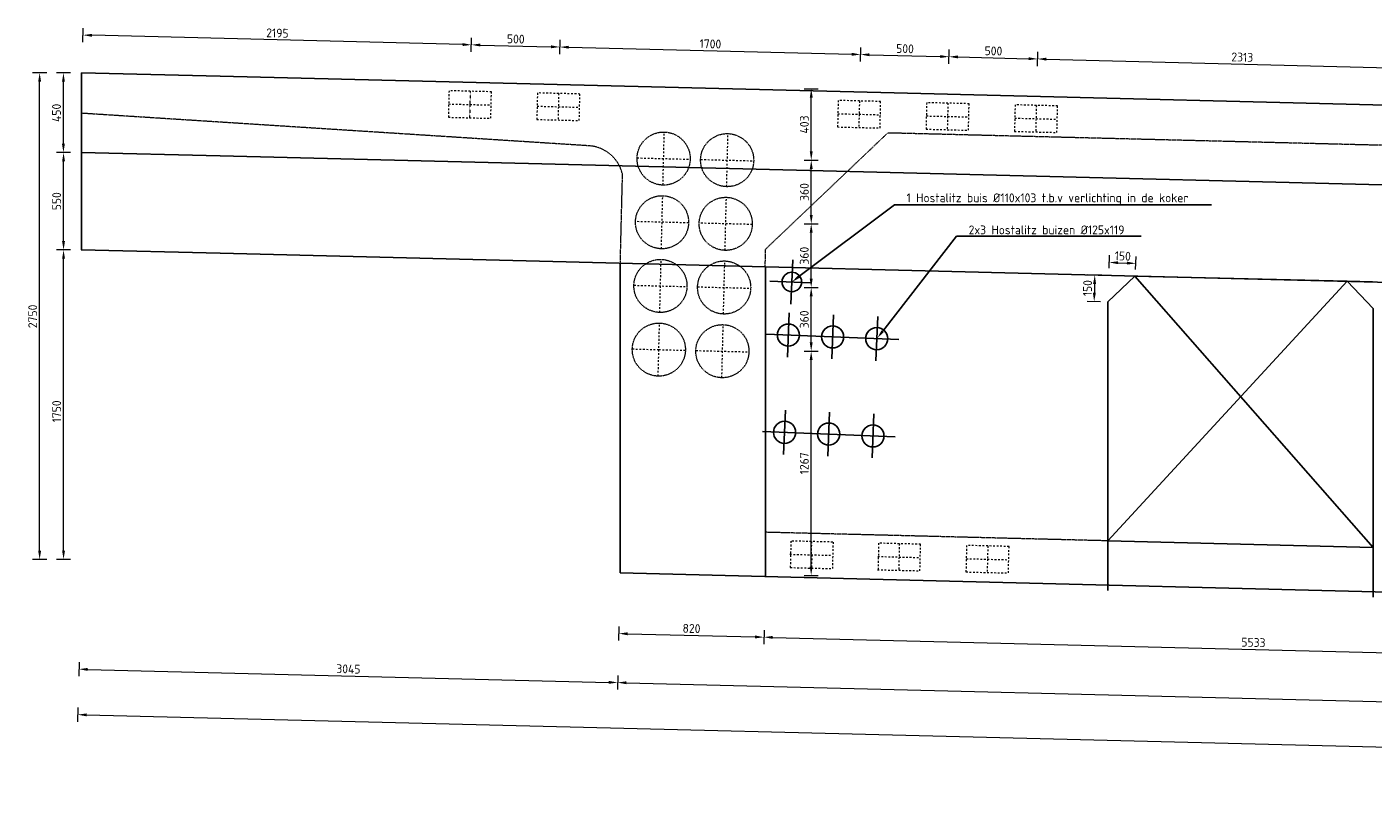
# Model space of a CAD drawing. Header units: millimetres. Extents: x -8028558 to 327273, y -63352 to 83293.
# Tile 172 of 195: x 244276 to 251882, y 22226 to 26629. Entities that reach past the tile are written whole.
import ezdxf
from ezdxf import colors
from ezdxf.entities.mleader import LeaderData, LeaderLine
from ezdxf.math import Vec2, Vec3

# ---------------------------------------------------------------- set-up
doc = ezdxf.new("R2010")
doc.units = ezdxf.units.MM
doc.linetypes.add('NLCS-HIDDEN', pattern=[4, 2, -2])
doc.linetypes.add('ZZ-HIDDEN-SO', pattern=[4, 2, -2])
for name, color, linetype, lineweight in [('B-CO-BC-BETONVORM-GD', 90, 'Continuous', 25), ('B-CO-BC-BETONVORM-GN', 10, 'ZZ-HIDDEN-SO', 13), ('B-CO-BC-BETONVORM-M', 7, 'Continuous', 18), ('B-CO-BC-VOORSPANNING-GN', 190, 'NLCS-HIDDEN', 13), ('X-XX-AL-M', 7, 'Continuous', 18), ('X-XX-AL-VERWIJZING-T25', 7, 'Continuous', 25)]:
    doc.layers.add(name, color=color, linetype=linetype, lineweight=lineweight)
doc.styles.add('NLCS-ISO-MM20-T25', font='NLCS-ISO.ttf', dxfattribs={"height": 50})
doc.dimstyles.new('NLCS-MM20-T25-PIJL_L0_H0', dxfattribs={"dimscale": 20, "dimtxt": 2.5, "dimasz": 2.5, "dimexe": 2, "dimexo": 2, "dimgap": 0.7, "dimtad": 1, "dimdec": 0, "dimzin": 0, "dimdsep": 46, "dimtxsty": 'NLCS-ISO-MM20-T25', "dimcen": 0, "dimdle": 2, "dimclrd": 256, "dimclre": 256, "dimclrt": 256, "dimadec": 0, "dimazin": 0, "dimtfac": 1, "dimtdec": 3, "dimtofl": 0, "dimtmove": 0, "dimatfit": 3, "dimfxl": 2, "dimfxlon": 1, "dimtfillclr": 256, "dimtolj": 1, "dimtzin": 0, "dimlwd": -1, "dimlwe": -1, "dimarcsym": 0})
doc.dimstyles.new('NLCS-MM20-T25-PIJL_L0_H4', dxfattribs={"dimscale": 20, "dimtxt": 2.5, "dimasz": 2.5, "dimexe": 2, "dimexo": 2, "dimgap": 0.7, "dimtad": 1, "dimdec": 0, "dimzin": 0, "dimdsep": 46, "dimtxsty": 'NLCS-ISO-MM20-T25', "dimcen": 0, "dimdle": 2, "dimclrd": 256, "dimclre": 256, "dimclrt": 256, "dimadec": 4, "dimazin": 0, "dimtfac": 1, "dimtdec": 3, "dimtofl": 0, "dimtmove": 0, "dimatfit": 3, "dimfxl": 2, "dimfxlon": 1, "dimtfillclr": 256, "dimtolj": 1, "dimtzin": 0, "dimlwd": -1, "dimlwe": -1, "dimarcsym": 0})

# ---------------------------------------------------------------- blocks, each defined once
blk = doc.blocks.new('*D990')
at = {"layer": 'X-XX-AL-M', "transparency": 16777216}
for p, q in [((248440.9, 23220.6), (248438.9, 23140.7)), ((248489.9, 23179.4), (253921.2, 23044.6)), ((253972.2, 23083.3), (253970.2, 23003.3))]:
    blk.add_line(p, q, dxfattribs=at)
for points in [[(248490.1, 23187.7), (248489.7, 23171.1), (248439.9, 23180.6)], [(253921.4, 23052.9), (253921, 23036.2), (253971.2, 23043.3)]]:
    blk.add_solid(points, dxfattribs=at)
at = {"layer": 'X-XX-AL-M', "transparency": 16777216, "insert": (251206.5, 23151), "char_height": 50, "attachment_point": 5, "rotation": 358.57778, "style": 'NLCS-ISO-MM20-T25'}
blk.add_mtext('\\A1;5533', dxfattribs=at)
blk = doc.blocks.new('*D991')
at = {"layer": 'X-XX-AL-M', "transparency": 16777216}
for p, q in [((247621.2, 23241), (247619.2, 23161)), ((248440.9, 23220.6), (248438.9, 23140.7)), ((247670.1, 23199.8), (248389.9, 23181.9))]:
    blk.add_line(p, q, dxfattribs=at)
for points in [[(247670.4, 23208.1), (247669.9, 23191.4), (247620.2, 23201)], [(248390.1, 23190.2), (248389.7, 23173.5), (248439.9, 23180.6)]]:
    blk.add_solid(points, dxfattribs=at)
at = {"layer": 'X-XX-AL-M', "transparency": 16777216, "insert": (248031, 23229.8), "char_height": 50, "attachment_point": 5, "rotation": 358.57778, "style": 'NLCS-ISO-MM20-T25'}
blk.add_mtext('\\A1;820', dxfattribs=at)
blk = doc.blocks.new('*D1374')
at = {"layer": 'B-CO-BC-BETONVORM-M', "transparency": 16777216}
for p, q in [((248667.6, 26279.5), (248747.6, 26279.5)), ((248707.6, 25926.5), (248707.6, 26229.5)), ((248667.6, 25876.5), (248747.6, 25876.5))]:
    blk.add_line(p, q, dxfattribs=at)
for points in [[(248699.3, 26229.5), (248716, 26229.5), (248707.6, 26279.5)], [(248699.3, 25926.5), (248716, 25926.5), (248707.6, 25876.5)]]:
    blk.add_solid(points, dxfattribs=at)
at = {"layer": 'B-CO-BC-BETONVORM-M', "transparency": 16777216, "insert": (248668.6, 26078), "char_height": 50, "attachment_point": 5, "rotation": 90, "style": 'NLCS-ISO-MM20-T25'}
blk.add_mtext('\\A1;403', dxfattribs=at)
blk = doc.blocks.new('*D1375')
at = {"layer": 'B-CO-BC-BETONVORM-M', "transparency": 16777216}
for p, q in [((248667.6, 25876.5), (248747.6, 25876.5)), ((248707.6, 25566.6), (248707.6, 25826.5)), ((248667.6, 25516.6), (248747.6, 25516.6))]:
    blk.add_line(p, q, dxfattribs=at)
for points in [[(248699.3, 25826.5), (248716, 25826.5), (248707.6, 25876.5)], [(248699.3, 25566.6), (248716, 25566.6), (248707.6, 25516.6)]]:
    blk.add_solid(points, dxfattribs=at)
at = {"layer": 'B-CO-BC-BETONVORM-M', "transparency": 16777216, "insert": (248668.6, 25696.5), "char_height": 50, "attachment_point": 5, "rotation": 90, "style": 'NLCS-ISO-MM20-T25'}
blk.add_mtext('\\A1;360', dxfattribs=at)
blk = doc.blocks.new('*D1376')
at = {"layer": 'B-CO-BC-BETONVORM-M', "transparency": 16777216}
for p, q in [((248667.3, 25516.6), (248747.3, 25516.6)), ((248707.3, 25206.7), (248707.3, 25466.6)), ((248667.3, 25156.7), (248747.3, 25156.7))]:
    blk.add_line(p, q, dxfattribs=at)
for points in [[(248699, 25466.6), (248715.7, 25466.6), (248707.3, 25516.6)], [(248699, 25206.7), (248715.7, 25206.7), (248707.3, 25156.7)]]:
    blk.add_solid(points, dxfattribs=at)
at = {"layer": 'B-CO-BC-BETONVORM-M', "transparency": 16777216, "insert": (248668.3, 25336.6), "char_height": 50, "attachment_point": 5, "rotation": 90, "style": 'NLCS-ISO-MM20-T25'}
blk.add_mtext('\\A1;360', dxfattribs=at)
blk = doc.blocks.new('*D1377')
at = {"layer": 'B-CO-BC-BETONVORM-M', "transparency": 16777216}
for p, q in [((248667.3, 25156.7), (248747.3, 25156.7)), ((248707.3, 24846.8), (248707.3, 25106.7)), ((248667.3, 24796.8), (248747.3, 24796.8))]:
    blk.add_line(p, q, dxfattribs=at)
for points in [[(248699, 25106.7), (248715.7, 25106.7), (248707.3, 25156.7)], [(248699, 24846.8), (248715.7, 24846.8), (248707.3, 24796.8)]]:
    blk.add_solid(points, dxfattribs=at)
at = {"layer": 'B-CO-BC-BETONVORM-M', "transparency": 16777216, "insert": (248668.3, 24976.7), "char_height": 50, "attachment_point": 5, "rotation": 90, "style": 'NLCS-ISO-MM20-T25'}
blk.add_mtext('\\A1;360', dxfattribs=at)
blk = doc.blocks.new('*D1378')
at = {"layer": 'B-CO-BC-BETONVORM-M', "transparency": 16777216}
for p, q in [((248667.2, 24796.8), (248747.2, 24796.8)), ((248707.2, 23579.4), (248707.2, 24746.8)), ((248667.2, 23529.4), (248747.2, 23529.4))]:
    blk.add_line(p, q, dxfattribs=at)
for points in [[(248698.8, 24746.8), (248715.5, 24746.8), (248707.2, 24796.8)], [(248698.8, 23579.4), (248715.5, 23579.4), (248707.2, 23529.4)]]:
    blk.add_solid(points, dxfattribs=at)
at = {"layer": 'B-CO-BC-BETONVORM-M', "transparency": 16777216, "insert": (248668.2, 24163.1), "char_height": 50, "attachment_point": 5, "rotation": 90, "style": 'NLCS-ISO-MM20-T25'}
blk.add_mtext('\\A1;1267', dxfattribs=at)
blk = doc.blocks.new('*D993')
at = {"layer": 'X-XX-AL-M', "transparency": 16777216}
for p, q in [((247614.3, 22964.2), (247612.3, 22884.2)), ((247663.3, 22923), (261085.1, 22589.7)), ((261136.1, 22628.5), (261134.1, 22548.5))]:
    blk.add_line(p, q, dxfattribs=at)
for points in [[(247663.5, 22931.3), (247663.1, 22914.6), (247613.3, 22924.2)], [(261085.3, 22598.1), (261084.9, 22581.4), (261135.1, 22588.5)]]:
    blk.add_solid(points, dxfattribs=at)
at = {"layer": 'X-XX-AL-M', "transparency": 16777216, "insert": (254375.2, 22795.3), "char_height": 50, "attachment_point": 5, "rotation": 358.57778, "style": 'NLCS-ISO-MM20-T25'}
blk.add_mtext('\\A1;13526', dxfattribs=at)
blk = doc.blocks.new('*D994')
at = {"layer": 'X-XX-AL-M', "transparency": 16777216}
for p, q in [((244570.2, 23039.8), (244568.2, 22959.8)), ((244619.2, 22998.5), (247563.3, 22925.4)), ((247614.3, 22964.2), (247612.3, 22884.2))]:
    blk.add_line(p, q, dxfattribs=at)
for points in [[(244619.4, 23006.9), (244619, 22990.2), (244569.2, 22999.8)], [(247563.5, 22933.8), (247563.1, 22917.1), (247613.3, 22924.2)]]:
    blk.add_solid(points, dxfattribs=at)
at = {"layer": 'X-XX-AL-M', "transparency": 16777216, "insert": (246092.2, 23001), "char_height": 50, "attachment_point": 5, "rotation": 358.57778, "style": 'NLCS-ISO-MM20-T25'}
blk.add_mtext('\\A1;3045', dxfattribs=at)
blk = doc.blocks.new('*D1384')
at = {"layer": 'B-CO-BC-BETONVORM-M', "transparency": 16777216}
for p, q in [((244522.6, 25369.5), (244442.6, 25369.5)), ((244482.6, 23669.9), (244482.6, 25319.5)), ((244522.6, 23619.9), (244442.6, 23619.9))]:
    blk.add_line(p, q, dxfattribs=at)
for points in [[(244474.3, 25319.5), (244490.9, 25319.5), (244482.6, 25369.5)], [(244474.3, 23669.9), (244490.9, 23669.9), (244482.6, 23619.9)]]:
    blk.add_solid(points, dxfattribs=at)
at = {"layer": 'B-CO-BC-BETONVORM-M', "transparency": 16777216, "insert": (244443.6, 24456.6), "char_height": 50, "attachment_point": 5, "rotation": 90, "style": 'NLCS-ISO-MM20-T25'}
blk.add_mtext('\\A1;1750', dxfattribs=at)
blk = doc.blocks.new('*D1385')
at = {"layer": 'B-CO-BC-BETONVORM-M', "transparency": 16777216}
for p, q in [((244522.6, 25919.6), (244442.6, 25919.6)), ((244482.6, 25419.4), (244482.6, 25869.6)), ((244522.6, 25369.4), (244442.6, 25369.4))]:
    blk.add_line(p, q, dxfattribs=at)
for points in [[(244474.3, 25869.6), (244490.9, 25869.6), (244482.6, 25919.6)], [(244474.3, 25419.4), (244490.9, 25419.4), (244482.6, 25369.4)]]:
    blk.add_solid(points, dxfattribs=at)
at = {"layer": 'B-CO-BC-BETONVORM-M', "transparency": 16777216, "insert": (244443.6, 25644.2), "char_height": 50, "attachment_point": 5, "rotation": 90, "style": 'NLCS-ISO-MM20-T25'}
blk.add_mtext('\\A1;550', dxfattribs=at)
blk = doc.blocks.new('*D1386')
at = {"layer": 'B-CO-BC-BETONVORM-M', "transparency": 16777216}
for p, q in [((244521.9, 26369.5), (244441.9, 26369.5)), ((244481.9, 25969.6), (244481.9, 26319.5)), ((244521.9, 25919.6), (244441.9, 25919.6))]:
    blk.add_line(p, q, dxfattribs=at)
for points in [[(244473.6, 26319.5), (244490.3, 26319.5), (244481.9, 26369.5)], [(244473.6, 25969.6), (244490.3, 25969.6), (244481.9, 25919.6)]]:
    blk.add_solid(points, dxfattribs=at)
at = {"layer": 'B-CO-BC-BETONVORM-M', "transparency": 16777216, "insert": (244442.9, 26143.7), "char_height": 50, "attachment_point": 5, "rotation": 90, "style": 'NLCS-ISO-MM20-T25'}
blk.add_mtext('\\A1;450', dxfattribs=at)
blk = doc.blocks.new('*D1387')
at = {"layer": 'B-CO-BC-BETONVORM-M', "transparency": 16777216}
for p, q in [((244387.4, 26369.5), (244307.4, 26369.5)), ((244347.4, 23669.9), (244347.4, 26319.5)), ((244387.4, 23619.9), (244307.4, 23619.9))]:
    blk.add_line(p, q, dxfattribs=at)
for points in [[(244339.1, 26319.5), (244355.8, 26319.5), (244347.4, 26369.5)], [(244339.1, 23669.9), (244355.8, 23669.9), (244347.4, 23619.9)]]:
    blk.add_solid(points, dxfattribs=at)
at = {"layer": 'B-CO-BC-BETONVORM-M', "transparency": 16777216, "insert": (244308.4, 24993.5), "char_height": 50, "attachment_point": 5, "rotation": 90, "style": 'NLCS-ISO-MM20-T25'}
blk.add_mtext('\\A1;2750', dxfattribs=at)
blk = doc.blocks.new('*D1392')
at = {"layer": 'B-CO-BC-BETONVORM-M', "transparency": 16777216}
for p, q in [((250390.3, 25265.4), (250393.2, 25338.7)), ((250540.1, 25259.4), (250543.1, 25332.7)), ((250441.6, 25296.8), (250491.5, 25294.8))]:
    blk.add_line(p, q, dxfattribs=at)
for points in [[(250441.9, 25305.1), (250441.2, 25288.4), (250391.6, 25298.7)], [(250491.8, 25303.1), (250491.2, 25286.4), (250541.5, 25292.8)]]:
    blk.add_solid(points, dxfattribs=at)
at = {"layer": 'B-CO-BC-BETONVORM-M', "transparency": 16777216, "insert": (250468.1, 25334.7), "char_height": 50, "attachment_point": 5, "rotation": 357.70939, "style": 'NLCS-ISO-MM20-T25'}
blk.add_mtext('\\A1;150', dxfattribs=at)
blk = doc.blocks.new('*D1393')
at = {"layer": 'B-CO-BC-BETONVORM-M', "transparency": 16777216}
for p, q in [((250349.8, 25226.3), (250269.8, 25228.1)), ((250308.6, 25177.2), (250307.4, 25127.3)), ((250342.7, 25076.5), (250266.3, 25078.3))]:
    blk.add_line(p, q, dxfattribs=at)
for points in [[(250300.3, 25177.4), (250316.9, 25177), (250309.8, 25227.2)], [(250299.1, 25127.5), (250315.8, 25127.1), (250306.3, 25077.3)]]:
    blk.add_solid(points, dxfattribs=at)
at = {"layer": 'B-CO-BC-BETONVORM-M', "transparency": 16777216, "insert": (250269, 25153.2), "char_height": 50, "attachment_point": 5, "rotation": 88.66042, "style": 'NLCS-ISO-MM20-T25'}
blk.add_mtext('\\A1;150', dxfattribs=at)
blk = doc.blocks.new('*D995')
at = {"layer": 'X-XX-AL-M', "transparency": 16777216}
for p, q in [((244563.8, 22782.7), (244561.9, 22702.8)), ((244612.8, 22741.5), (263713, 22267.3)), ((263763.9, 22306), (263761.9, 22226.1))]:
    blk.add_line(p, q, dxfattribs=at)
for points in [[(244613, 22749.8), (244612.6, 22733.2), (244562.9, 22742.7)], [(263713.2, 22275.6), (263712.7, 22259), (263762.9, 22266)]]:
    blk.add_solid(points, dxfattribs=at)
at = {"layer": 'X-XX-AL-M', "transparency": 16777216, "insert": (254163.9, 22543.4), "char_height": 50, "attachment_point": 5, "rotation": 358.57778, "style": 'NLCS-ISO-MM20-T25'}
blk.add_mtext('\\A1;19206', dxfattribs=at)
blk = doc.blocks.new('*D1751')
at = {"layer": 'X-XX-AL-M', "transparency": 16777216}
for p, q in [((246786.2, 26488.3), (246788.2, 26568.3)), ((247286.1, 26475.9), (247288.1, 26555.8)), ((246837.2, 26527.1), (247237.1, 26517.1))]:
    blk.add_line(p, q, dxfattribs=at)
for points in [[(246837.4, 26535.4), (246837, 26518.8), (246787.2, 26528.3)], [(247237.3, 26525.4), (247236.9, 26508.8), (247287.1, 26515.8)]]:
    blk.add_solid(points, dxfattribs=at)
at = {"layer": 'X-XX-AL-M', "transparency": 16777216, "insert": (247038.1, 26561.1), "char_height": 50, "attachment_point": 5, "rotation": 358.56969, "style": 'NLCS-ISO-MM20-T25'}
blk.add_mtext('\\A1;500', dxfattribs=at)
blk = doc.blocks.new('*D1752')
at = {"layer": 'X-XX-AL-M', "transparency": 16777216}
for p, q in [((247286.1, 26475.9), (247288.1, 26555.8)), ((247337, 26514.6), (248936.5, 26474.7)), ((248985.5, 26433.4), (248987.5, 26513.4))]:
    blk.add_line(p, q, dxfattribs=at)
for points in [[(247337.2, 26522.9), (247336.8, 26506.3), (247287.1, 26515.8)], [(248936.7, 26483), (248936.3, 26466.3), (248986.5, 26473.4)]]:
    blk.add_solid(points, dxfattribs=at)
at = {"layer": 'X-XX-AL-M', "transparency": 16777216, "insert": (248137.8, 26533.6), "char_height": 50, "attachment_point": 5, "rotation": 358.56969, "style": 'NLCS-ISO-MM20-T25'}
blk.add_mtext('\\A1;1700', dxfattribs=at)
blk = doc.blocks.new('*D1753')
at = {"layer": 'X-XX-AL-M', "transparency": 16777216}
for p, q in [((248985.5, 26433.4), (248987.5, 26513.4)), ((249036.5, 26472.2), (249436.4, 26462.2)), ((249485.4, 26420.9), (249487.4, 26500.9))]:
    blk.add_line(p, q, dxfattribs=at)
for points in [[(249036.7, 26480.5), (249036.3, 26463.8), (248986.5, 26473.4)], [(249436.6, 26470.5), (249436.2, 26453.9), (249486.4, 26460.9)]]:
    blk.add_solid(points, dxfattribs=at)
at = {"layer": 'X-XX-AL-M', "transparency": 16777216, "insert": (249237.4, 26506.2), "char_height": 50, "attachment_point": 5, "rotation": 358.56969, "style": 'NLCS-ISO-MM20-T25'}
blk.add_mtext('\\A1;500', dxfattribs=at)
blk = doc.blocks.new('*D1754')
at = {"layer": 'X-XX-AL-M', "transparency": 16777216}
for p, q in [((249485.4, 26420.9), (249487.4, 26500.9)), ((249985.2, 26408.5), (249987.2, 26488.4)), ((249536.4, 26459.7), (249936.2, 26449.7))]:
    blk.add_line(p, q, dxfattribs=at)
for points in [[(249536.6, 26468), (249536.1, 26451.4), (249486.4, 26460.9)], [(249936.4, 26458), (249936, 26441.4), (249986.2, 26448.5)]]:
    blk.add_solid(points, dxfattribs=at)
at = {"layer": 'X-XX-AL-M', "transparency": 16777216, "insert": (249737.3, 26493.7), "char_height": 50, "attachment_point": 5, "rotation": 358.56969, "style": 'NLCS-ISO-MM20-T25'}
blk.add_mtext('\\A1;500', dxfattribs=at)
blk = doc.blocks.new('*D1755')
at = {"layer": 'X-XX-AL-M', "transparency": 16777216}
for p, q in [((249985.2, 26408.5), (249987.2, 26488.4)), ((250036.2, 26447.2), (252248.5, 26392)), ((252297.5, 26350.7), (252299.5, 26430.7))]:
    blk.add_line(p, q, dxfattribs=at)
for points in [[(250036.4, 26455.5), (250036, 26438.9), (249986.2, 26448.5)], [(252248.7, 26400.3), (252248.3, 26383.6), (252298.5, 26390.7)]]:
    blk.add_solid(points, dxfattribs=at)
at = {"layer": 'X-XX-AL-M', "transparency": 16777216, "insert": (251143.3, 26458.6), "char_height": 50, "attachment_point": 5, "rotation": 358.56969, "style": 'NLCS-ISO-MM20-T25'}
blk.add_mtext('\\A1;2313', dxfattribs=at)
blk = doc.blocks.new('*D1767')
at = {"layer": 'X-XX-AL-M', "transparency": 16777216}
for p, q in [((244592.1, 26543.1), (244594.1, 26623.1)), ((246737.2, 26529.6), (244643, 26581.9)), ((246786.2, 26488.3), (246788.2, 26568.3))]:
    blk.add_line(p, q, dxfattribs=at)
for points in [[(244643.2, 26590.2), (244642.8, 26573.5), (244593.1, 26583.1)], [(246737.4, 26537.9), (246737, 26521.2), (246787.2, 26528.3)]]:
    blk.add_solid(points, dxfattribs=at)
at = {"layer": 'X-XX-AL-M', "transparency": 16777216, "insert": (245691.1, 26594.7), "char_height": 50, "attachment_point": 5, "rotation": 358.56969, "style": 'NLCS-ISO-MM20-T25'}
blk.add_mtext('\\A1;2195', dxfattribs=at)

msp = doc.modelspace()

# ---------------------------------------------------------------- linework, layer by layer
at = {"layer": 'B-CO-BC-BETONVORM-GD', "flags": 128}
for points in [[(244584.6, 26369.5), (245367.2, 26351.1)], [(244584.6, 25369.4), (244584.6, 26369.5)], [(245367.2, 26351.1), (249176.3, 26256)], [(249176.3, 26256), (252482, 26173.4), (256665.5, 26068.9), (258476.8, 26023.7), (259023.9, 26009.9), (263784.6, 25890.9)], [(244582.6, 25369.5), (245367.2, 25350.8), (252432.1, 25174.3), (256665.5, 25068.6), (258476.8, 25023.4), (258974, 25010.8), (263784.6, 24891.2)], [(247628.7, 25294.3), (247628.7, 23543.8)], [(248448.4, 25273.8), (248448.4, 23523.3)], [(248603, 25313), (248593, 25063.2)], [(248702.8, 25183.9), (248473.1, 25193.1)], [(250382.7, 25075.5), (250536.3, 25221.7)], [(250382.7, 23725.1), (251736.1, 25191.7)], [(250536.3, 25221.7), (251736.1, 25191.7)], [(251882.2, 23687.7), (250536.3, 25221.7)], [(251879.9, 25188.2), (251736.1, 25191.7)], [(251882.2, 25038.1), (251736.1, 25191.7)], [(250382.7, 25075.6), (250382.7, 23444)], [(250382.7, 25075.5), (250382.7, 23725.1)], [(251882.2, 25038.1), (251882.2, 23406.5)], [(248583.5, 25012.7), (248573.5, 24762.9)], [(248833.3, 25002.7), (248823.3, 24752.9)], [(249083.1, 24992.7), (249073.2, 24742.9)], [(249203, 24862.8), (248453.6, 24892.8)], [(248561.6, 24463.1), (248551.6, 24213.3)], [(248811.4, 24453.1), (248801.4, 24203.3)], [(249061.2, 24443.1), (249051.2, 24193.3)], [(249181.1, 24313.2), (248431.7, 24343.2)], [(250382.7, 23725.1), (251882.2, 23687.7)], [(247628.7, 23543.8), (249038.9, 23508.6)]]:
    msp.add_lwpolyline(points, dxfattribs=at)
at = {"layer": 'B-CO-BC-BETONVORM-GD'}
for points in [[(244582.6, 25919.6), (245367.2, 25901)], [(245367.2, 25901), (249153.8, 25806.4)], [(249153.8, 25806.4), (252459.5, 25723.8), (256665.5, 25618.7), (258476.8, 25573.4), (259001.5, 25560.3), (263784.6, 25440.8)], [(249038.9, 23508.6), (252344.6, 23426), (256665.5, 23318.1), (258476.8, 23272.8)]]:
    msp.add_lwpolyline(points, dxfattribs=at)
for centre, radius in [((248598, 25188.1), 55), ((248578.5, 24887.8), 62.5), ((248828.3, 24877.8), 62.5), ((249078.1, 24867.8), 62.5), ((248556.6, 24338.2), 62.5), ((248806.4, 24328.2), 62.5), ((249056.2, 24318.2), 62.5)]:
    msp.add_circle(centre, radius, dxfattribs=at)
at = {"layer": 'B-CO-BC-BETONVORM-GN', "flags": 128}
msp.add_lwpolyline([(247628.7, 25294.4), (247641.2, 25794.5, 0.334203), (247453.6, 25957.3), (244583.6, 26141.4)], format="xyb", dxfattribs=at)
for points in [[(248447.4, 25273.9), (248449.9, 25373.9), (249141.6, 26031.8), (252470.8, 25948.6), (253324.2, 25927.3), (253979.7, 25235.6), (253979.7, 25135.7)], [(249051.4, 23758.4), (248447.4, 23773.4)], [(250383.1, 23725.1), (249051.4, 23758.4)]]:
    msp.add_lwpolyline(points, dxfattribs=at)
at = {"layer": 'B-CO-BC-VOORSPANNING-GN', "ltscale": 5, "flags": 128}
for points in [[(246660.7, 26268.8), (246656.9, 26118.9)], [(246780.7, 26265.8), (246660.7, 26268.8)], [(246900.6, 26262.8), (246780.7, 26265.8)], [(246896.9, 26112.9), (246900.6, 26262.8)], [(247160.5, 26256.3), (247156.8, 26106.4)], [(247280.5, 26253.3), (247160.5, 26256.3)], [(247280.5, 26253.3), (247278.6, 26178.4)], [(247400.5, 26250.3), (247280.5, 26253.3)], [(247396.7, 26100.4), (247400.5, 26250.3)], [(246658.8, 26193.8), (246898.7, 26187.9)], [(247158.7, 26181.4), (247398.6, 26175.4)], [(247278.6, 26178.4), (247276.8, 26103.4)], [(248860, 26213.9), (248856.3, 26063.9)], [(248980, 26210.9), (248860, 26213.9)], [(248980, 26210.9), (248978.1, 26135.9)], [(249099.9, 26207.9), (248980, 26210.9)], [(249096.2, 26058), (249099.9, 26207.9)], [(249359.9, 26201.4), (249356.1, 26051.5)], [(249479.8, 26198.4), (249359.9, 26201.4)], [(249479.8, 26198.4), (249477.9, 26123.5)], [(249599.8, 26195.4), (249479.8, 26198.4)], [(249596, 26045.5), (249599.8, 26195.4)], [(249859.7, 26188.9), (249856, 26039)], [(249979.7, 26185.9), (249859.7, 26188.9)], [(249979.7, 26185.9), (249977.8, 26111)], [(250099.6, 26183), (249979.7, 26185.9)], [(250095.9, 26033), (250099.6, 26183)], [(246656.9, 26118.9), (246896.9, 26112.9)], [(247156.8, 26106.4), (247396.7, 26100.4)], [(248858.1, 26138.9), (249098.1, 26132.9)], [(248978.1, 26135.9), (248976.2, 26061)], [(249358, 26126.4), (249597.9, 26120.5)], [(249477.9, 26123.5), (249476.1, 26048.5)], [(249857.8, 26114), (250097.7, 26108)], [(249977.8, 26111), (249975.9, 26036)], [(247869.8, 25735.5), (247877.2, 26035.4)], [(248229.6, 25726.5), (248237.1, 26026.4)], [(248856.3, 26063.9), (249096.2, 26058)], [(249356.1, 26051.5), (249596, 26045.5)], [(249856, 26039), (250095.9, 26033)], [(247723.5, 25889.2), (248023.5, 25881.7)], [(248083.4, 25880.2), (248383.3, 25872.7)], [(247860.8, 25375.6), (247868.3, 25675.5)], [(248220.7, 25366.6), (248228.1, 25666.5)], [(248014.5, 25521.8), (247714.6, 25529.3)], [(248374.4, 25512.8), (248074.5, 25520.3)], [(247851.8, 25015.7), (247859.3, 25315.6)], [(248211.7, 25006.7), (248219.2, 25306.6)], [(247705.6, 25169.4), (248005.5, 25161.9)], [(248065.5, 25160.4), (248365.4, 25152.9)], [(247842.8, 24655.8), (247850.3, 24955.7)], [(248202.7, 24646.8), (248210.2, 24946.7)], [(247696.6, 24809.5), (247846.5, 24805.8)], [(247846.5, 24805.8), (247996.5, 24802)], [(248056.5, 24800.5), (248356.4, 24793)], [(248708.7, 23721.1), (248588.8, 23724.1)], [(248592.8, 23723.9), (248589, 23574)], [(248708.7, 23721.1), (248706.9, 23646.1)], [(248828.7, 23718.1), (248708.7, 23721.1)], [(248829, 23568), (248832.7, 23717.9)], [(249088.6, 23711.6), (249084.9, 23561.7)], [(249205.6, 23708.7), (249085.6, 23711.7)], [(249205.6, 23708.7), (249203.7, 23633.7)], [(249325.5, 23705.7), (249205.6, 23708.7)], [(249321.8, 23555.8), (249325.5, 23705.7)], [(249585.5, 23699.2), (249581.7, 23549.3)], [(249705.4, 23696.2), (249585.5, 23699.2)], [(249705.4, 23696.2), (249703.6, 23621.3)], [(249825.4, 23693.2), (249705.4, 23696.2)], [(249821.6, 23543.3), (249825.4, 23693.2)], [(248586.9, 23649.1), (248826.8, 23643.1)], [(248710.9, 23645.9), (248709, 23571)], [(249083.7, 23636.7), (249323.7, 23630.7)], [(249203.7, 23633.7), (249201.8, 23558.8)], [(249583.6, 23624.2), (249823.5, 23618.3)], [(249703.6, 23621.3), (249701.7, 23546.3)], [(248589, 23574), (248829, 23568)], [(249081.9, 23561.7), (249321.8, 23555.8)], [(249581.7, 23549.3), (249821.6, 23543.3)]]:
    msp.add_lwpolyline(points, dxfattribs=at)
at = {"layer": 'B-CO-BC-VOORSPANNING-GN', "ltscale": 0.5, "flags": 128}
for points in [[(246780.7, 26265.8), (246778.8, 26190.8)], [(246778.8, 26190.8), (246776.9, 26115.9)]]:
    msp.add_lwpolyline(points, dxfattribs=at)
at = {"layer": 'B-CO-BC-VOORSPANNING-GN'}
for centre in [(247873.5, 25885.4), (248232.4, 25876.5), (247864.5, 25525.5), (248224.4, 25516.6), (247855.5, 25165.6), (248215.4, 25156.7), (247846.5, 24805.8), (248205.4, 24796.8)]:
    msp.add_circle(centre, 150, dxfattribs=at)

# ---------------------------------------------------------------- dimensions: what is measured, and where the dimension line sits
at = {"layer": 'B-CO-BC-BETONVORM-M'}
for base, p1, p2, picture, middle in [((244347.4, 26369.5), (244584.6, 23619.9), (244582.6, 26369.5), '*D1387', (244347.4, 24993.5)), ((244481.9, 26369.5), (244584.6, 25919.6), (244584.6, 26369.5), '*D1386', (244481.9, 26143.7)), ((248707.6, 26279.5), (248232.4, 25876.5), (248232.4, 26279.5), '*D1374', (248707.6, 26078)), ((244482.6, 25919.6), (244584.6, 25369.4), (244584.6, 25919.6), '*D1385', (244482.6, 25644.2)), ((248707.6, 25876.5), (248223.4, 25516.6), (248232.4, 25876.5), '*D1375', (248707.6, 25696.5)), ((248707.3, 25516.6), (248214.4, 25156.7), (248223.4, 25516.6), '*D1376', (248707.3, 25336.6)), ((244482.6, 25369.5), (244584.6, 23619.9), (244582.6, 25369.5), '*D1384', (244482.6, 24456.6)), ((248707.3, 25156.7), (248205.4, 24796.8), (248214.4, 25156.7), '*D1377', (248707.3, 24976.7)), ((248707.2, 24796.8), (248205.4, 23529.4), (248205.4, 24796.8), '*D1378', (248707.2, 24163.1))]:
    dim = msp.add_linear_dim(base=base, p1=p1, p2=p2, angle=90, dimstyle='NLCS-MM20-T25-PIJL_L0_H0', dxfattribs=at)
    dim.commit()
    dim.dimension.update_dxf_attribs({"geometry": picture, "text_midpoint": middle, "dimtype": 160})
for base, p1, p2, angle, picture, middle in [((250541.5, 25292.8), (250388.7, 25225.4), (250538.5, 25219.4), 357.70939, '*D1392', (250468.1, 25334.7)), ((250306.3, 25077.3), (250391.8, 25225.3), (250382.7, 25075.5), 268.66042, '*D1393', (250269, 25153.2))]:
    dim = msp.add_linear_dim(base=base, p1=p1, p2=p2, angle=angle, dimstyle='NLCS-MM20-T25-PIJL_L0_H0', dxfattribs=at)
    dim.commit()
    dim.dimension.update_dxf_attribs({"geometry": picture, "text_midpoint": middle})
at = {"layer": 'X-XX-AL-M'}
for base, p1, p2, angle, picture, middle in [((244593.1, 26583.1), (246778.8, 26190.8), (244584.6, 26245.6), 178.56969, '*D1767', (245691.1, 26594.7)), ((248986.5, 26473.4), (247278.6, 26178.4), (248978.1, 26135.9), 178.56969, '*D1752', (248137.8, 26533.6)), ((249486.4, 26460.9), (248978.1, 26135.9), (249477.9, 26123.5), 178.56969, '*D1753', (249237.4, 26506.2)), ((249986.2, 26448.5), (249477.9, 26123.5), (249977.8, 26111), 178.56969, '*D1754', (249737.3, 26493.7)), ((252298.5, 26390.7), (249977.8, 26111), (252290.1, 26053.2), 178.56969, '*D1755', (251143.3, 26458.6)), ((263762.9, 22266), (244584.6, 23619.9), (263784.6, 23139.9), 178.57778, '*D995', (254163.9, 22543.4)), ((247613.3, 22924.2), (244584.6, 23619.9), (247628.7, 23543.8), 178.57778, '*D994', (246092.2, 23001)), ((261135.1, 22588.5), (247628.7, 23543.8), (261150.4, 23205.8), 178.57778, '*D993', (254375.2, 22795.3)), ((248439.9, 23180.6), (247628.7, 23543.8), (248448.4, 23523.3), 178.57778, '*D991', (248031, 23229.8)), ((253971.2, 23043.3), (248448.4, 23523.3), (253979.7, 23385.1), 178.57778, '*D990', (251206.5, 23151))]:
    dim = msp.add_linear_dim(base=base, p1=p1, p2=p2, angle=angle, dimstyle='NLCS-MM20-T25-PIJL_L0_H4', dxfattribs=at)
    dim.commit()
    dim.dimension.update_dxf_attribs({"geometry": picture, "text_midpoint": middle})
dim = msp.add_aligned_dim(p1=(246778.8, 26190.8), p2=(247278.6, 26178.4), distance=337.6, dimstyle='NLCS-MM20-T25-PIJL_L0_H4', dxfattribs=at)
dim.commit()
dim.dimension.update_dxf_attribs({"geometry": '*D1751', "text_midpoint": (247038.1, 26561.1)})

# ---------------------------------------------------------------- leaders
at = {"layer": 'X-XX-AL-VERWIJZING-T25'}
ml = msp.add_multileader_mtext('Standard', dxfattribs=at)
ml.set_content('1 Hostalitz buis Ø110x103 t.b.v verlichting in de koker ', color=256, style='NLCS-ISO-MM20-T25')
ml.set_leader_properties(color=256, linetype='ByLayer', lineweight=-1)
ml.build(insert=Vec2(0, 0))
ml.multileader.update_dxf_attribs({"text_left_attachment_type": 5, "text_right_attachment_type": 5, "dogleg_length": 50, "arrow_head_size": 50})
ctx = ml.context
ctx.base_point, ctx.char_height, ctx.arrow_head_size, ctx.landing_gap_size, ctx.plane_origin = Vec3(249228.3, 25623.5), 50, 50, 18, Vec3(248598, 25188.1)
ctx.left_attachment, ctx.right_attachment = 5, 5
notes = []
notes.append((ctx, [(0, (1, 1, 0), (249178.3, 25623.5), (1, 0), 50, [(0, [(248598, 25188.1)], 0, [])])]))
ctx.mtext.insert, ctx.mtext.flow_direction = Vec3(249246.3, 25688.5), 5
ml = msp.add_multileader_mtext('Standard', dxfattribs=at)
ml.set_content('2x3 Hostalitz buizen Ø125x119', color=256, style='NLCS-ISO-MM20-T25')
ml.set_leader_properties(color=256, linetype='ByLayer', lineweight=-1)
ml.build(insert=Vec2(0, 0))
ml.multileader.update_dxf_attribs({"text_left_attachment_type": 5, "text_right_attachment_type": 5, "dogleg_length": 50, "arrow_head_size": 50})
ctx = ml.context
ctx.base_point, ctx.char_height, ctx.arrow_head_size, ctx.landing_gap_size, ctx.plane_origin = Vec3(249579, 25447.3), 50, 50, 18, Vec3(249080.6, 24870.3)
ctx.left_attachment, ctx.right_attachment = 5, 5
notes.append((ctx, [(0, (1, 1, 0), (249529, 25447.3), (1, 0), 50, [(0, [(249080.6, 24870.3)], 0, [])])]))
ctx.mtext.insert, ctx.mtext.flow_direction = Vec3(249597, 25507.3), 5
for ctx, leaders in notes:
    for number, flags, end, landing, length, lines in leaders:
        leader = LeaderData()
        leader.index, (leader.has_last_leader_line, leader.has_dogleg_vector, leader.attachment_direction) = number, flags
        leader.last_leader_point, leader.dogleg_vector, leader.dogleg_length = Vec3(end), Vec3(landing), length
        for number, points, colour, breaks in lines:
            line = LeaderLine()
            line.index, line.vertices, line.color, line.breaks = number, Vec3.list(points), colors.encode_raw_color(colour), breaks
            leader.lines.append(line)
        ctx.leaders.append(leader)

doc.saveas('drawing.dxf')
